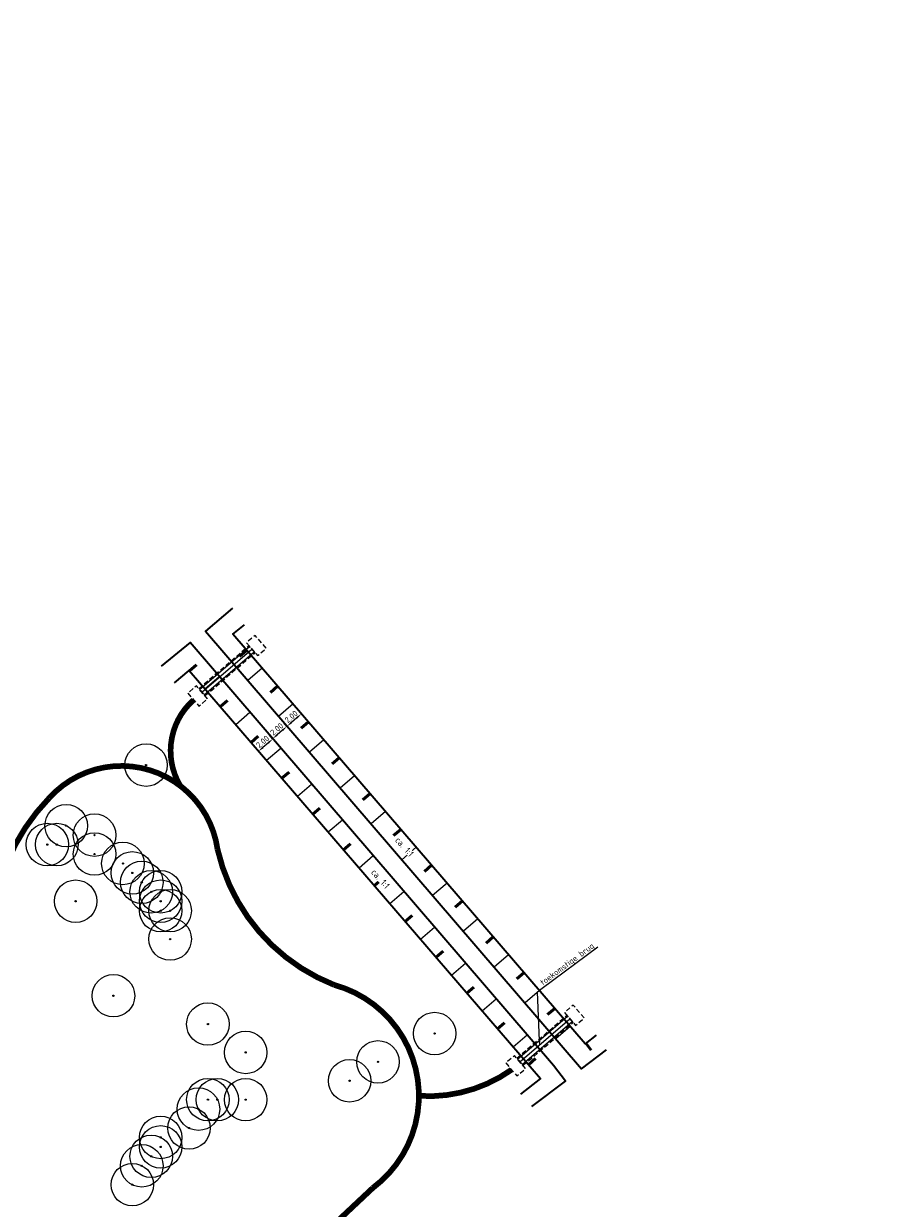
# Model space of a CAD drawing. Header units: metres. Extents: x 103263 to 106611, y 426963 to 428812.
# Tile 48 of 74: x 104369 to 104462, y 427884 to 428009. Entities that reach past the tile are written whole.
import ezdxf
from ezdxf import colors
from ezdxf.entities.mleader import LeaderData, LeaderLine
from ezdxf.math import Vec2, Vec3

# ---------------------------------------------------------------- set-up
doc = ezdxf.new("R2010")
doc.units = ezdxf.units.M
doc.linetypes.add('DASHED', pattern=[0.75, 0.5, -0.25])
for name, color, linetype, lineweight in [('B-WE-GR-BOOM-S_INVEN', 90, 'Continuous', 25), ('N-GV-GW-TALUD_TEEN-G', 3, 'Continuous', 35), ('N-WE-GW-HOOGTE_AFWERKHOOGTE-T25', 7, 'Continuous', 25), ('N-WE-GW-TALUD_KRUIN-G', 3, 'Continuous', 35), ('N-WE-GW-TALUDARCERING-S', 90, 'Continuous', 25), ('N-WE-GW-TALUDARCERING_KORT-G', 90, 'Continuous', 50), ('N-WE-GW-TALUDARCERING_LANG-G', 90, 'Continuous', 18), ('toekomstig', 254, 'DASHED', 25), ('X-XX-AL-M', 7, 'Continuous', 18), ('X-XX-AL-REFERENTIE-T25', 7, 'Continuous', 25), ('X-XX-AL-VERWIJZING-M', 7, 'Continuous', 18)]:
    doc.layers.add(name, color=color, linetype=linetype, lineweight=lineweight)
doc.layers.add('loopplank', color=7, linetype='Continuous', lineweight=0, true_color=0x424242)
doc.layers.add('N-WE-GR-BEPLANTING-A-250', color=7, linetype='Continuous', lineweight=18, true_color=0x00a500)
doc.layers.add('N-WE-VH-VERHARDING-AP_GROEN4', color=7, linetype='Continuous', true_color=0x004700)
doc.layers.add('N-WE-VH-VERHARDING-AP_VOETPAD', color=7, linetype='Continuous', true_color=0x424242)
doc.styles.add('NLCS-ISO-M200-T25', font='NLCS-ISO.ttf', dxfattribs={"height": 0.5})
doc.styles.add('NLCS-ISO-M250-T25', font='NLCS-ISO.ttf', dxfattribs={"height": 0.625})
doc.dimstyles.new('NLCS-M250-T25-PIJL_L2_H1', dxfattribs={"dimscale": 0.25, "dimtxt": 2.5, "dimasz": 2.5, "dimexe": 2, "dimexo": 2, "dimgap": 0.7, "dimtad": 1, "dimzin": 0, "dimdsep": 46, "dimtxsty": 'NLCS-ISO-M250-T25', "dimcen": 0, "dimdle": 2, "dimclrd": 256, "dimclre": 256, "dimclrt": 256, "dimadec": 1, "dimazin": 0, "dimtfac": 1, "dimtdec": 3, "dimtofl": 0, "dimtmove": 0, "dimatfit": 3, "dimfxl": 2, "dimfxlon": 1, "dimtfillclr": 256, "dimtolj": 1, "dimtzin": 0, "dimlwd": -1, "dimlwe": -1, "dimarcsym": 0})

# ---------------------------------------------------------------- blocks, each defined once
blk = doc.blocks.new('*U54')
at = {"layer": 'N-WE-GW-TALUDARCERING_KORT-G', "ltscale": 0.1}
for p, q in [((104393.12, 427942.56), (104392.36, 427941.9)), ((104396.38, 427938.77), (104395.62, 427938.11)), ((104399.64, 427934.98), (104398.88, 427934.32)), ((104402.9, 427931.19), (104402.14, 427930.53)), ((104406.16, 427927.4), (104405.4, 427926.74)), ((104409.42, 427923.61), (104408.66, 427922.95)), ((104412.68, 427919.82), (104411.92, 427919.16)), ((104415.94, 427916.03), (104415.18, 427915.37)), ((104419.2, 427912.24), (104418.44, 427911.58)), ((104422.47, 427908.45), (104421.7, 427907.79)), ((104425.73, 427904.65), (104424.96, 427904)), ((104429, 427900.97), (104429.58, 427900.23))]:
    blk.add_line(p, q, dxfattribs=at)
at = {"layer": 'N-WE-GW-TALUDARCERING_LANG-G', "ltscale": 0.1}
for p, q in [((104394.75, 427940.67), (104393.22, 427939.35)), ((104398.01, 427936.88), (104396.48, 427935.56)), ((104401.27, 427933.08), (104399.74, 427931.77)), ((104404.53, 427929.29), (104403, 427927.98)), ((104407.79, 427925.5), (104406.27, 427924.19)), ((104411.05, 427921.71), (104409.53, 427920.4)), ((104414.31, 427917.92), (104412.79, 427916.61)), ((104417.57, 427914.13), (104416.05, 427912.82)), ((104420.83, 427910.34), (104419.31, 427909.03)), ((104424.1, 427906.55), (104422.57, 427905.24)), ((104427.36, 427902.76), (104425.83, 427901.45))]:
    blk.add_line(p, q, dxfattribs=at)
blk = doc.blocks.new('*U55')
at = {"layer": 'N-WE-GW-TALUDARCERING_KORT-G', "ltscale": 0.1}
for p, q in [((104387.06, 427940.39), (104387.81, 427941.04)), ((104390.32, 427936.6), (104391.07, 427937.25)), ((104393.58, 427932.81), (104394.33, 427933.46)), ((104396.84, 427929.02), (104397.59, 427929.66)), ((104400.1, 427925.23), (104400.85, 427925.87)), ((104403.36, 427921.44), (104404.11, 427922.08)), ((104406.63, 427917.65), (104407.37, 427918.29)), ((104409.89, 427913.86), (104410.63, 427914.5)), ((104413.15, 427910.07), (104413.89, 427910.71)), ((104416.41, 427906.28), (104417.15, 427906.92)), ((104419.67, 427902.49), (104420.41, 427903.13)), ((104422.94, 427898.7), (104423.67, 427899.34))]:
    blk.add_line(p, q, dxfattribs=at)
at = {"layer": 'N-WE-GW-TALUDARCERING_LANG-G', "ltscale": 0.1}
for p, q in [((104388.69, 427938.49), (104390.19, 427939.79)), ((104391.95, 427934.7), (104393.45, 427936)), ((104395.21, 427930.92), (104396.71, 427932.21)), ((104398.47, 427927.13), (104399.97, 427928.41)), ((104401.73, 427923.34), (104403.23, 427924.62)), ((104405, 427919.55), (104406.49, 427920.83)), ((104408.26, 427915.76), (104409.74, 427917.04)), ((104411.52, 427911.97), (104413, 427913.24)), ((104414.78, 427908.18), (104416.26, 427909.45)), ((104418.04, 427904.39), (104419.52, 427905.66)), ((104421.3, 427900.6), (104422.78, 427901.87))]:
    blk.add_line(p, q, dxfattribs=at)
blk = doc.blocks.new('*D386')
at = {"layer": 'Defpoints', "color": 0, "ltscale": 0.25, "transparency": 16777216}
for p in [(104398.89, 427935.83), (104397.38, 427934.52), (104397.38, 427934.52)]:
    blk.add_point(p, dxfattribs=at)
at = {"layer": 'X-XX-AL-M', "ltscale": 0.25, "transparency": 16777216}
for p, q in [((104398.42, 427935.42), (104397.85, 427934.93)), ((104398.89, 427935.83), (104398.56, 427936.2)), ((104397.38, 427934.52), (104397.05, 427934.9))]:
    blk.add_line(p, q, dxfattribs=at)
for points in [[(104398.35, 427935.5), (104398.49, 427935.34), (104398.89, 427935.83)], [(104397.78, 427935), (104397.92, 427934.85), (104397.38, 427934.52)]]:
    blk.add_solid(points, dxfattribs=at)
at = {"layer": 'X-XX-AL-M', "ltscale": 0.25, "transparency": 16777216, "insert": (104397.82, 427935.54), "char_height": 0.625, "attachment_point": 5, "rotation": 40.8442, "style": 'NLCS-ISO-M250-T25'}
blk.add_mtext('\\A1;2.00', dxfattribs=at)
blk = doc.blocks.new('*D387')
at = {"layer": 'Defpoints', "color": 0, "ltscale": 0.1, "transparency": 16777216}
for p in [(104397.36, 427934.5), (104395.85, 427933.2), (104395.85, 427933.2)]:
    blk.add_point(p, dxfattribs=at)
at = {"layer": 'X-XX-AL-VERWIJZING-M', "ltscale": 0.1, "transparency": 16777216}
for p, q in [((104397.36, 427934.5), (104397.04, 427934.88)), ((104395.85, 427933.2), (104395.52, 427933.58)), ((104396.89, 427934.1), (104396.32, 427933.61))]:
    blk.add_line(p, q, dxfattribs=at)
for points in [[(104396.82, 427934.17), (104396.96, 427934.02), (104397.36, 427934.5)], [(104396.26, 427933.69), (104396.39, 427933.53), (104395.85, 427933.2)]]:
    blk.add_solid(points, dxfattribs=at)
at = {"layer": 'X-XX-AL-VERWIJZING-M', "ltscale": 0.1, "transparency": 16777216, "insert": (104396.29, 427934.22), "char_height": 0.625, "attachment_point": 5, "rotation": 40.7215, "style": 'NLCS-ISO-M250-T25'}
blk.add_mtext('\\A1;2.00', dxfattribs=at)
blk = doc.blocks.new('*D388')
at = {"layer": 'Defpoints', "color": 0, "ltscale": 0.1, "transparency": 16777216}
for p in [(104395.87, 427933.18), (104394.35, 427931.87), (104394.35, 427931.87)]:
    blk.add_point(p, dxfattribs=at)
at = {"layer": 'X-XX-AL-VERWIJZING-M', "ltscale": 0.1, "transparency": 16777216}
for p, q in [((104395.87, 427933.18), (104395.54, 427933.56)), ((104394.35, 427931.87), (104394.03, 427932.25)), ((104395.4, 427932.77), (104394.83, 427932.28))]:
    blk.add_line(p, q, dxfattribs=at)
for points in [[(104395.33, 427932.85), (104395.46, 427932.69), (104395.87, 427933.18)], [(104394.76, 427932.36), (104394.89, 427932.2), (104394.35, 427931.87)]]:
    blk.add_solid(points, dxfattribs=at)
at = {"layer": 'X-XX-AL-VERWIJZING-M', "ltscale": 0.1, "transparency": 16777216, "insert": (104394.79, 427932.89), "char_height": 0.625, "attachment_point": 5, "rotation": 40.72, "style": 'NLCS-ISO-M250-T25'}
blk.add_mtext('\\A1;2.00', dxfattribs=at)
blk = doc.blocks.new('SGR-BOOM_02')
for radius in [5, 0.15]:
    blk.add_circle((0, 0), radius)

msp = doc.modelspace()

# ---------------------------------------------------------------- hatches: boundary and pattern name
at = {"layer": 'loopplank'}
h = msp.add_hatch(dxfattribs=at)
h.set_pattern_fill('ANSI31', color=256, scale=3, angle=175.7)
h.set_pattern_definition([(220.7, (104386.139, 427937.21284), (0.244537, -0.2843), [])])
h.paths.add_polyline_path([(104393.999, 427942.299), (104393.347, 427943.057), (104388.044, 427938.497), (104388.697, 427937.739)])
h = msp.add_hatch(dxfattribs=at)
h.set_pattern_fill('ANSI31', color=256, scale=3, angle=175.7)
h.set_pattern_definition([(220.7, (104419.80295, 427898.0782), (0.244537, -0.2843), [])])
h.paths.add_polyline_path([(104427.663, 427903.165), (104427.011, 427903.923), (104421.708, 427899.362), (104422.361, 427898.604)])
at = {"layer": 'N-WE-GR-BEPLANTING-A-250'}
h = msp.add_hatch(dxfattribs=at)
h.set_pattern_fill('AGR-BEPLANTING_SOORT_01', color=256, scale=0.2, style=0, pattern_type=2)
h.set_pattern_definition([(60, (104639.9556, 427910.1806), (-0.5773504, 0.9999998), [0.288676, -0.866026]), (120, (104639.9556, 427910.1806), (-1.1547004, -2e-07), [0.288676, -0.866026]), (270, (104639.95565, 427910.18064), (0.57735, -1), [0.25, -1.75])])
edge = h.paths.add_edge_path()
edge.add_line((104659.33, 427926.461), (104651.723, 427930.161))
edge.add_line((104651.723, 427930.161), (104630.494, 427940.377))
edge.add_line((104630.494, 427940.377), (104615.821, 427939.216))
edge.add_line((104615.821, 427939.216), (104614.238, 427936.942))
edge.add_line((104614.238, 427936.942), (104618.901, 427931.767))
edge.add_line((104618.901, 427931.767), (104620.001, 427927.102))
edge.add_line((104620.001, 427927.102), (104630.09, 427928.171))
edge.add_line((104630.09, 427928.171), (104636.288, 427922.296))
edge.add_line((104636.288, 427922.296), (104635.626, 427916.445))
edge.add_line((104635.626, 427916.445), (104649.327, 427918.542))
edge.add_line((104649.327, 427918.542), (104660.637, 427913.992))
edge.add_line((104660.637, 427913.992), (104663.613, 427914.901))
edge.add_line((104663.613, 427914.901), (104665.801, 427914.176))
edge.add_line((104665.801, 427914.176), (104667.1, 427911.864))
edge.add_line((104667.1, 427911.864), (104668.62, 427908.935))
edge.add_line((104668.62, 427908.935), (104670.709, 427905.029))
edge.add_line((104670.709, 427905.029), (104666.141, 427898.787))
edge.add_line((104666.141, 427898.787), (104659.394, 427895.168))
edge.add_line((104659.394, 427895.168), (104659.885, 427894.606))
edge.add_arc((2471945.486, 2366238.399), 3059610.724, 219.310766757, 219.311095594)
edge.add_arc((104633.177, 427844.621), 52.499, 34.46648, 43.89213, ccw=False)
edge.add_arc((104561.264, 427811.91), 131.021, 20.52501, 28.45236, ccw=False)
edge.add_arc((104687.252, 427859.058), 3.5, 200.2205, 290.17747)
edge.add_arc((104734.333, 427775.806), 92.191, 116.25825, 119.84127, ccw=False)
edge.add_line((104693.547, 427858.483), (104693.719, 427859.706))
edge.add_line((104693.719, 427859.706), (104675.355, 427897.713))
edge.add_line((104675.355, 427897.713), (104665.269, 427916.348))
edge.add_line((104665.269, 427916.348), (104661.135, 427923.401))
edge.add_line((104661.135, 427923.401), (104659.33, 427926.461))
edge = h.paths.add_edge_path()
edge.add_line((104670.155, 427924.725), (104658.918, 427940.306))
edge.add_line((104658.918, 427940.306), (104653.228, 427936.582))
edge.add_arc((104651.49, 427939.148), 3.1, 210.78232, 304.10963, ccw=False)
edge.add_arc((104006.721, 427555.058), 747.402, 30.782318, 33.226245)
edge.add_line((104631.932, 427964.594), (104627.986, 427961.768))
edge.add_line((104627.986, 427961.768), (104626.318, 427960.551))
edge.add_line((104626.318, 427960.551), (104625.97, 427960.946))
edge.add_line((104625.97, 427960.946), (104624.14, 427949.098))
edge.add_line((104624.14, 427949.098), (104623.843, 427947.174))
edge.add_line((104623.843, 427947.174), (104618.568, 427941.942))
edge.add_line((104618.568, 427941.942), (104631.166, 427942.938))
edge.add_line((104631.166, 427942.938), (104634.784, 427941.178))
edge.add_line((104634.784, 427941.178), (104651.566, 427933.017))
edge.add_line((104651.566, 427933.017), (104660.886, 427928.485))
edge.add_line((104660.886, 427928.485), (104667.484, 427917.521))
edge.add_line((104667.484, 427917.521), (104673.544, 427906.582))
edge.add_line((104673.544, 427906.582), (104680.594, 427892.683))
edge.add_line((104680.594, 427892.683), (104687.997, 427877.313))
edge.add_line((104687.997, 427877.313), (104695.985, 427860.764))
edge.add_line((104695.985, 427860.764), (104701.345, 427863.409))
edge.add_line((104701.345, 427863.409), (104685.833, 427895.579))
edge.add_line((104685.833, 427895.579), (104682.011, 427903.447))
edge.add_line((104682.011, 427903.447), (104677.897, 427911.161))
edge.add_line((104677.897, 427911.161), (104670.155, 427924.725))
at = {"layer": 'N-WE-VH-VERHARDING-AP_GROEN4', "ltscale": 0.1}
h = msp.add_hatch(dxfattribs=at)
h.set_pattern_fill('CROSS', color=256, scale=0.05, style=0)
edge = h.paths.add_edge_path()
edge.add_line((104616.303, 427898.411), (104514.506, 427822.823))
edge.add_line((104514.506, 427822.823), (104506.477, 427816.862))
edge.add_line((104506.477, 427816.862), (104495.436, 427811.135))
edge.add_line((104495.436, 427811.135), (104485.008, 427807.809))
edge.add_line((104485.008, 427807.809), (104485.495, 427805.863))
edge.add_line((104485.495, 427805.863), (104492.893, 427807.092))
edge.add_line((104492.893, 427807.092), (104495.359, 427807.502))
edge.add_line((104495.359, 427807.502), (104478.667, 427790.822))
edge.add_line((104478.667, 427790.822), (104467.495, 427783.521))
edge.add_line((104467.495, 427783.521), (104471.984, 427792.577))
edge.add_line((104471.984, 427792.577), (104477.22, 427800.942))
edge.add_line((104477.22, 427800.942), (104480.935, 427805.041))
edge.add_line((104480.935, 427805.041), (104485.128, 427805.802))
edge.add_line((104485.128, 427805.802), (104485.514, 427804.821))
edge.add_line((104485.514, 427804.821), (104484.481, 427807.714))
edge.add_line((104484.481, 427807.714), (104480.58, 427807.009))
edge.add_line((104480.58, 427807.009), (104473.488, 427799.642))
edge.add_line((104473.488, 427799.642), (104462.601, 427787.301))
edge.add_line((104462.601, 427787.301), (104429.992, 427760.07))
edge.add_line((104429.992, 427760.07), (104423.569, 427755.301))
edge.add_line((104423.569, 427755.301), (104334.939, 427689.491))
edge.add_arc((104360.268, 427671.929), 30.822, 145.26395, 160.12905)
edge.add_arc((104319.444, 427686.849), 12.644, 311.59389, 339.42502, ccw=False)
edge.add_line((104327.838, 427677.393), (104328.453, 427676.013))
edge.add_line((104328.453, 427676.013), (104328.897, 427675.013))
edge.add_arc((104319.403, 427686.872), 15.191, 308.68033, 339.46019)
edge.add_arc((104360.268, 427671.929), 28.322, 146.07819, 160.15807, ccw=False)
edge.add_line((104336.767, 427687.734), (104371.488, 427713.515))
edge.add_line((104371.488, 427713.515), (104381.931, 427721.27))
edge.add_line((104381.931, 427721.27), (104433.496, 427759.558))
edge.add_line((104433.496, 427759.558), (104466.748, 427784.212))
edge.add_line((104466.748, 427784.212), (104467.495, 427783.521))
edge.add_line((104467.495, 427783.521), (104478.667, 427790.822))
edge.add_line((104478.667, 427790.822), (104495.359, 427807.502))
edge.add_line((104495.359, 427807.502), (104498.846, 427808.081))
edge.add_line((104498.846, 427808.081), (104506.801, 427813.988))
edge.add_line((104506.801, 427813.988), (104507.567, 427814.557))
edge.add_line((104507.567, 427814.557), (104508.072, 427817.976))
edge.add_line((104508.072, 427817.976), (104506.477, 427816.862))
edge.add_line((104506.477, 427816.862), (104514.506, 427822.823))
edge.add_line((104514.506, 427822.823), (104518.01, 427822.311))
edge.add_line((104518.01, 427822.311), (104547.643, 427844.315))
edge.add_line((104547.643, 427844.315), (104558.086, 427852.07))
edge.add_line((104558.086, 427852.07), (104615.787, 427894.914))
edge.add_line((104615.787, 427894.914), (104616.303, 427898.411))

# ---------------------------------------------------------------- linework, layer by layer
at = {"layer": 'N-GV-GW-TALUD_TEEN-G', "ltscale": 10, "flags": 128}
for points in [[(104391.597, 427947.034), (104388.733, 427944.57), (104428.559, 427898.273), (104431.199, 427900.281)], [(104423.306, 427894.261), (104426.839, 427896.964), (104425.576, 427898.615), (104387.113, 427943.373), (104384.042, 427940.866)]]:
    msp.add_lwpolyline(points, dxfattribs=at)
at = {"layer": 'N-WE-GW-TALUD_KRUIN-G', "ltscale": 0.1}
for points in [[(104430.085, 427901.824), (104428.933, 427900.925), (104391.643, 427944.279), (104392.866, 427945.268)], [(104385.475, 427939.11), (104387.016, 427940.436), (104424.202, 427897.232), (104422.08, 427895.576)]]:
    msp.add_lwpolyline(points, dxfattribs=at)
at = {"layer": 'N-WE-VH-VERHARDING-AP_VOETPAD', "const_width": 0.6}
msp.add_lwpolyline([(104369.477, 427873.279, 0.2042804), (104394.158, 427875.335, 0.0418824), (104406.451, 427885.652, 0.6246379), (104402.362, 427907.147, -0.2471391), (104390.023, 427921.476, 0.6363911), (104372.208, 427926.933, 0.1641483), (104366.23, 427914.383, -0.1987333), (104358.284, 427902.017), (104354.73, 427895.458, -0.015973), (104352.252, 427890.88, -0.2177028), (104320.277, 427873.798, 0.4170062), (104304.791, 427861.591, 0.1411946), (104309.12, 427843.984), (104314.947, 427835.048, 0.3487949), (104338.835, 427832.553, 0.1647669), (104345.724, 427842.43, 0.0933651), (104345.271, 427849.98, -0.1647064), (104345.333, 427860.789, -0.3428802), (104369.477, 427873.279, 4.9165105)], format="xyb", dxfattribs=at)
at = {"layer": 'toekomstig', "flags": 128}
for points in [[(104394.001, 427942.301), (104393.349, 427943.059), (104388.044, 427938.497), (104388.697, 427937.739)], [(104393.088, 427943.362), (104394.262, 427941.998), (104395.172, 427942.781), (104393.997, 427944.145)], [(104386.874, 427938.017), (104388.048, 427936.653), (104388.958, 427937.436), (104387.783, 427938.8)], [(104426.752, 427904.228), (104427.926, 427902.863), (104428.836, 427903.646), (104427.661, 427905.011)], [(104427.665, 427903.167), (104427.013, 427903.925), (104421.708, 427899.362), (104422.361, 427898.604)], [(104420.538, 427898.882), (104421.712, 427897.518), (104422.622, 427898.301), (104421.447, 427899.665)]]:
    msp.add_lwpolyline(points, close=True, dxfattribs=at)
at = {"layer": 'toekomstig', "const_width": 0.6, "flags": 128}
for points in [[(104387.473, 427937.298, 0.3600872), (104386.067, 427928.224)], [(104421.137, 427898.163, -0.1727932), (104411.334, 427895.401)]]:
    msp.add_lwpolyline(points, format="xyb", dxfattribs=at)

# ---------------------------------------------------------------- block references
at = {"layer": 'B-WE-GR-BOOM-S_INVEN', "xscale": 0.45, "yscale": 0.45, "zscale": 0.45, "rotation": 90}
for p in [(104382.454, 427930.412), (104374, 427924), (104372, 427922), (104373, 427922), (104377, 427923), (104377, 427921), (104380, 427920), (104381, 427919), (104382, 427918), (104383, 427917), (104384, 427917), (104375, 427916), (104384, 427916), (104384, 427915), (104385, 427915), (104385, 427912), (104379, 427906), (104389, 427903), (104413, 427902), (104393, 427900), (104407, 427899), (104404, 427897), (104389, 427895), (104390, 427895), (104393, 427895), (104388, 427894), (104387, 427892), (104384, 427891), (104384, 427890), (104383, 427889), (104382, 427888), (104381, 427886)]:
    msp.add_blockref('SGR-BOOM_02', p, dxfattribs=at)
at = {"layer": 'N-WE-GW-TALUDARCERING-S', "ltscale": 0.1}
for name in ['*U54', '*U55']:
    msp.add_blockref(name, (0, 0), dxfattribs=at)

# ---------------------------------------------------------------- dimensions: what is measured, and where the dimension line sits
at = {"layer": 'X-XX-AL-M', "ltscale": 0.25}
dim = msp.add_aligned_dim(p1=(104398.892, 427935.825), p2=(104397.379, 427934.517), distance=0, dimstyle='NLCS-M250-T25-PIJL_L2_H1', dxfattribs=at)
dim.commit()
dim.dimension.update_dxf_attribs({"geometry": '*D386', "text_midpoint": (104397.817, 427935.54)})
at = {"layer": 'X-XX-AL-VERWIJZING-M', "ltscale": 0.1}
for p1, p2, picture, middle in [((104397.363, 427934.503), (104395.849, 427933.2), '*D387', (104396.288, 427934.221)), ((104395.87, 427933.177), (104394.352, 427931.87), '*D388', (104394.793, 427932.893))]:
    dim = msp.add_aligned_dim(p1=p1, p2=p2, distance=0, dimstyle='NLCS-M250-T25-PIJL_L2_H1', dxfattribs=at)
    dim.commit()
    dim.dimension.update_dxf_attribs({"geometry": picture, "text_midpoint": middle})

# ---------------------------------------------------------------- next in the draw order: texts
at = {"layer": 'N-WE-GW-HOOGTE_AFWERKHOOGTE-T25', "char_height": 0.7, "attachment_point": 1, "rotation": 311.68374, "style": 'NLCS-ISO-M200-T25', "bg_fill": 3, "box_fill_scale": 1, "bg_fill_color": 256, "bg_fill_transparency": 0}
for insert in [(104409.276, 427922.879), (104406.738, 427919.49)]:
    msp.add_mtext('ca. 1:1', dxfattribs=dict(at, insert=insert))

# ---------------------------------------------------------------- next in the draw order: leaders
at = {"layer": 'X-XX-AL-REFERENTIE-T25', "ltscale": 0.1}
ml = msp.add_multileader_mtext('Standard', dxfattribs=at)
ml.set_content('toekomstige brug', color=256, style='NLCS-ISO-M250-T25')
ml.set_leader_properties(color=256, linetype='ByLayer', lineweight=-1)
ml.build(insert=Vec2(0, 0))
ml.multileader.update_dxf_attribs({"text_left_attachment_type": 5, "text_right_attachment_type": 5, "dogleg_length": 0.625, "arrow_head_size": 0.625})
ctx = ml.context
ctx.base_point, ctx.char_height, ctx.arrow_head_size, ctx.landing_gap_size, ctx.plane_origin, ctx.plane_x_axis, ctx.plane_y_axis = Vec3(104424.393, 427906.789), 0.625, 0.625, 0.225, Vec3(104420.862, 427905.066), Vec3(0.8029428, 0.596056), Vec3(-0.596056, 0.8029428)
ctx.left_attachment, ctx.right_attachment = 5, 5
notes = []
notes.append((ctx, [(1, (1, 1, 0), (104423.891, 427906.417), (0.8029428, 0.596056), 0.625, [(0, [(104424.118, 427900.598)], 0, [])])]))
ctx.mtext.insert, ctx.mtext.text_direction, ctx.mtext.rotation, ctx.mtext.flow_direction = Vec3(104424.09, 427907.576), Vec3(0.8029428, 0.596056), 0.6385802, 5
ctx.mtext.has_bg_fill, ctx.mtext.bg_color, ctx.mtext.bg_scale_factor, ctx.mtext.bg_transparency, ctx.mtext.use_window_bg_color = 1, -1027028792, 1.5, 0, 1
for ctx, leaders in notes:
    for number, flags, end, landing, length, lines in leaders:
        leader = LeaderData()
        leader.index, (leader.has_last_leader_line, leader.has_dogleg_vector, leader.attachment_direction) = number, flags
        leader.last_leader_point, leader.dogleg_vector, leader.dogleg_length = Vec3(end), Vec3(landing), length
        for number, points, colour, breaks in lines:
            line = LeaderLine()
            line.index, line.vertices, line.color, line.breaks = number, Vec3.list(points), colors.encode_raw_color(colour), breaks
            leader.lines.append(line)
        ctx.leaders.append(leader)

doc.saveas('drawing.dxf')
